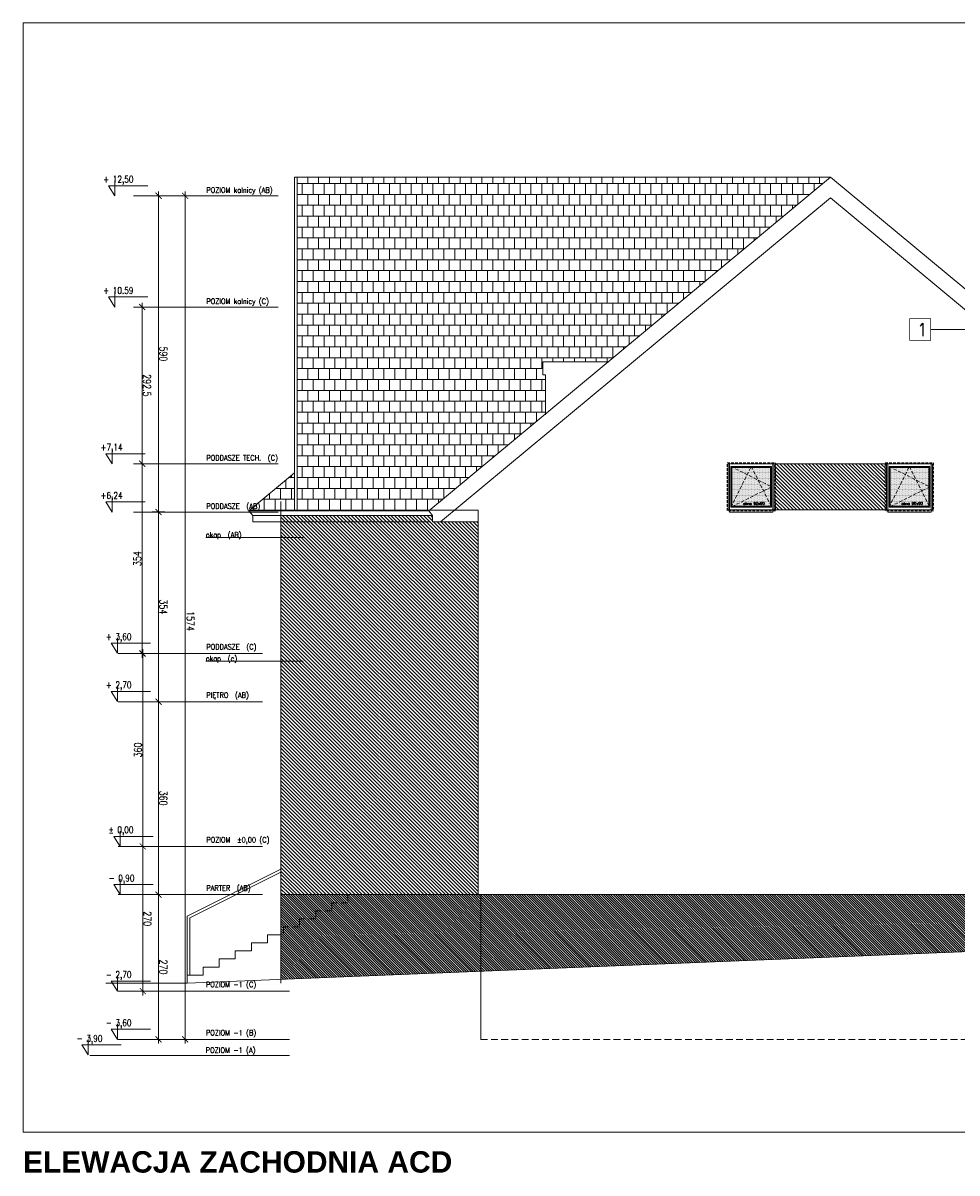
# Model space of a CAD drawing. Header units: millimetres. Extents: x -82287 to 177822, y -399756 to 0.
# Tile 50 of 228: x 68293 to 70035, y -241846 to -239700. Entities that reach past the tile are written whole.
import ezdxf
from ezdxf.enums import TextEntityAlignment as Align

# ---------------------------------------------------------------- set-up
doc = ezdxf.new("R2010")
doc.units = ezdxf.units.MM
doc.header["$MEASUREMENT"] = 0
for name, pattern in [('SUŁOSZOWA - PB 21 03$0$CACHE', [9.525, 6.35, -3.175]), ('SUŁOSZOWA - PB 21 03$0$CARKOVANA', [7.5, 5, -2.5]), ('SUŁOSZOWA - PB 21 03$0$HIDDEN', [9.525, 6.35, -3.175])]:
    doc.linetypes.add(name, pattern=pattern)
doc.layers.get('DEFPOINTS').update_dxf_attribs({"lineweight": 50})
doc.layers.add('FL_XREF', color=252, linetype='Continuous')
for name, color, linetype, lineweight in [('SUŁOSZOWA - PB 21 03$0$! opisy okien elewacja', 251, 'Continuous', 0), ('SUŁOSZOWA - PB 21 03$0$!! 0_ Istn-okna', 251, 'Continuous', 0), ('SUŁOSZOWA - PB 21 03$0$!! 0_ Istn-sciany', 251, 'Continuous', 0), ('SUŁOSZOWA - PB 21 03$0$!! 0_ Opis', 251, 'Continuous', 0), ('SUŁOSZOWA - PB 21 03$0$!! 0_ WIDOK ELEWACJA', 251, 'Continuous', 0), ('SUŁOSZOWA - PB 21 03$0$!! 0_bloki rzędnych', 251, 'Continuous', 0), ('SUŁOSZOWA - PB 21 03$0$!! 0_Istn-cienka', 251, 'Continuous', 0), ('SUŁOSZOWA - PB 21 03$0$!! 0_Opis_pom', 251, 'Continuous', 0), ('SUŁOSZOWA - PB 21 03$0$!! 1_ELEWACJA KOLOR', 251, 'Continuous', 0), ('SUŁOSZOWA - PB 21 03$0$!! 1_Hatch dach', 251, 'Continuous', 0), ('SUŁOSZOWA - PB 21 03$0$!! 1_OPIS POM NOWE', 251, 'Continuous', 0), ('SUŁOSZOWA - PB 21 03$0$!! 2_ELEWACJA COKÓŁ', 251, 'Continuous', 0), ('SUŁOSZOWA - PB 21 03$0$!! 2_NOWE OKNA WIDOk - remont', 251, 'Continuous', 0), ('SUŁOSZOWA - PB 21 03$0$!! 2_TYNK OBRYS', 251, 'Continuous', 0), ('SUŁOSZOWA - PB 21 03$0$!!_1  OPISY ELEWACJE', 251, 'Continuous', 0), ('SUŁOSZOWA - PB 21 03$0$0-rzedne-blok', 251, 'Continuous', 0)]:
    doc.layers.add(name, color=color, linetype=linetype, lineweight=lineweight)
doc.layers.add('SUŁOSZOWA - PB 21 03$0$ND', color=251, linetype='Continuous', lineweight=0, plot=False)
doc.styles.add('SUŁOSZOWA - PB 21 03$0$ARIAL', font='tahoma.ttf')
doc.styles.add('SUŁOSZOWA - PB 21 03$0$DEUTSCH', font='SIMPLEX8')
doc.styles.add('SUŁOSZOWA - PB 21 03$0$SIMPLEX', font='simplex.shx', dxfattribs={"width": 0.77})
doc.styles.add('SUŁOSZOWA - PB 21 03$0$STYLE10', font='arialbd.ttf')
doc.styles.add('SUŁOSZOWA - PB 21 03$0$TXT', font='simplex.shx')
doc.dimstyles.new('SUŁOSZOWA - PB 21 03$0$OL PB 100', dxfattribs={"dimscale": 4, "dimtxt": 3.5, "dimasz": 0.2, "dimexe": 10, "dimexo": 10, "dimgap": 0.5, "dimtad": 1, "dimdec": 1, "dimrnd": 0.5, "dimzin": 9, "dimdsep": 46, "dimtxsty": 'SUŁOSZOWA - PB 21 03$0$SIMPLEX', "dimblk": 'SUŁOSZOWA - PB 21 03$0$thick_MSz', "dimcen": 0.05, "dimdle": 8, "dimse1": 1, "dimse2": 1, "dimclrd": 256, "dimclre": 256, "dimclrt": 3, "dimadec": 1, "dimazin": 2, "dimtfac": 1, "dimtdec": 1, "dimtix": 1, "dimtofl": 0, "dimtmove": 2, "dimatfit": 3, "dimldrblk": 'SUŁOSZOWA - PB 21 03$0$thick_MSz', "dimfxl": 10, "dimfxlon": 1, "dimtolj": 1, "dimlwd": -1, "dimlwe": -1, "dimarcsym": 0})
pattern_1 = [(135, (-125229.0226, -287064.9747), (-2.24506403, -2.24506403), [])]
pattern_2 = [(180, (0, 0), (-2e-15, -20.32), []), (270, (0, 0), (10.16, -20.32), [20.32, -20.32])]
pattern_3 = [(315, (0, 0), (3.367596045, 3.367596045), [])]

# ---------------------------------------------------------------- blocks, each defined once
blk = doc.blocks.new('SUŁOSZOWA - PB 21 03$0$thick_MSz')
for p, q in [((-10, 0), (10, 0)), ((0, 15), (0, -15))]:
    blk.add_line(p, q)
at = {"const_width": 2, "elevation": 2}
blk.add_lwpolyline([(-7.1, -7.1), (7.1, 7.1)], dxfattribs=at)
blk = doc.blocks.new('*D72')
at = {"layer": 'DEFPOINTS', "color": 0, "ltscale": 100, "transparency": 16777216}
for p in [(15576.3, 8739.9), (15576.3, 8648.5), (15846.3, 8648.5)]:
    blk.add_point(p, dxfattribs=at)
at = {"layer": 'SUŁOSZOWA - PB 21 03$0$ND', "ltscale": 100, "transparency": 16777216}
blk.add_line((15845.5, 8739.9), (15577.1, 8739.9), dxfattribs=at)
at = {"layer": 'SUŁOSZOWA - PB 21 03$0$ND', "ltscale": 100, "transparency": 16777216, "xscale": 0.8, "yscale": 0.8, "zscale": 0.8}
for p, rotation in [((15576.3, 8739.9), 180.0000000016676), ((15846.3, 8739.9), 1.667546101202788e-09)]:
    blk.add_blockref('SUŁOSZOWA - PB 21 03$0$thick_MSz', p, dxfattribs=dict(at, rotation=rotation))
at = {"layer": 'SUŁOSZOWA - PB 21 03$0$ND', "color": 3, "ltscale": 100, "transparency": 16777216, "insert": (15711.3, 8748.9), "char_height": 14, "attachment_point": 5, "rotation": 0, "style": 'SUŁOSZOWA - PB 21 03$0$SIMPLEX'}
blk.add_mtext('\\A1;270', dxfattribs=at)
blk = doc.blocks.new('SUŁOSZOWA - PB 21 03$0$D_kota')
for p, q in [((8.7, 0), (8.7, 23)), ((-0.8, 15), (8.7, 15)), ((8.7, 0), (-0.8, 15))]:
    blk.add_line(p, q)
blk.add_lwpolyline([(-0.8, 15), (57.9, 15)])
at = {"style": 'SUŁOSZOWA - PB 21 03$0$DEUTSCH', "width": 0.8}
blk.add_attdef('POZ.ARCH', (7.3, 19.7), '', height=10, dxfattribs=at)
blk = doc.blocks.new('*D73')
at = {"layer": 'DEFPOINTS', "color": 0, "ltscale": 100, "transparency": 16777216}
for p in [(15846.3, 8789.5), (14272.3, 8752.2), (15846.3, 8606.6)]:
    blk.add_point(p, dxfattribs=at)
at = {"layer": 'SUŁOSZOWA - PB 21 03$0$ND', "ltscale": 100, "transparency": 16777216}
blk.add_line((14273.1, 8789.5), (15845.5, 8789.5), dxfattribs=at)
at = {"layer": 'SUŁOSZOWA - PB 21 03$0$ND', "ltscale": 100, "transparency": 16777216, "xscale": 0.8, "yscale": 0.8, "zscale": 0.8}
for p, rotation in [((14272.3, 8789.5), 180.0000000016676), ((15846.3, 8789.5), 1.667517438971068e-09)]:
    blk.add_blockref('SUŁOSZOWA - PB 21 03$0$thick_MSz', p, dxfattribs=dict(at, rotation=rotation))
at = {"layer": 'SUŁOSZOWA - PB 21 03$0$ND', "color": 3, "ltscale": 100, "transparency": 16777216, "insert": (15065.7, 8799.5), "char_height": 14, "attachment_point": 5, "rotation": 0, "style": 'SUŁOSZOWA - PB 21 03$0$SIMPLEX'}
blk.add_mtext('\\A1;1574', dxfattribs=at)
blk = doc.blocks.new('*D74')
at = {"layer": 'DEFPOINTS', "color": 0, "ltscale": 100, "transparency": 16777216}
for p in [(15216.3, 8739.9), (15216.3, 8648.5), (15576.3, 8648.5)]:
    blk.add_point(p, dxfattribs=at)
at = {"layer": 'SUŁOSZOWA - PB 21 03$0$ND', "ltscale": 100, "transparency": 16777216}
blk.add_line((15575.5, 8739.9), (15217.1, 8739.9), dxfattribs=at)
at = {"layer": 'SUŁOSZOWA - PB 21 03$0$ND', "ltscale": 100, "transparency": 16777216, "xscale": 0.8, "yscale": 0.8, "zscale": 0.8}
for p, rotation in [((15216.3, 8739.9), 180.0000000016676), ((15576.3, 8739.9), 1.667546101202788e-09)]:
    blk.add_blockref('SUŁOSZOWA - PB 21 03$0$thick_MSz', p, dxfattribs=dict(at, rotation=rotation))
at = {"layer": 'SUŁOSZOWA - PB 21 03$0$ND', "color": 3, "ltscale": 100, "transparency": 16777216, "insert": (15396.3, 8748.9), "char_height": 14, "attachment_point": 5, "rotation": 0, "style": 'SUŁOSZOWA - PB 21 03$0$SIMPLEX'}
blk.add_mtext('\\A1;360', dxfattribs=at)
blk = doc.blocks.new('*D75')
at = {"layer": 'DEFPOINTS', "color": 0, "ltscale": 100, "transparency": 16777216}
for p in [(14862.3, 8739.9), (14862.3, 8648.6), (15216.3, 8648.5)]:
    blk.add_point(p, dxfattribs=at)
at = {"layer": 'SUŁOSZOWA - PB 21 03$0$ND', "ltscale": 100, "transparency": 16777216}
blk.add_line((15215.5, 8739.9), (14863.1, 8739.9), dxfattribs=at)
at = {"layer": 'SUŁOSZOWA - PB 21 03$0$ND', "ltscale": 100, "transparency": 16777216, "xscale": 0.8, "yscale": 0.8, "zscale": 0.8}
for p, rotation in [((14862.3, 8739.9), 180.0000000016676), ((15216.3, 8739.9), 1.667546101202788e-09)]:
    blk.add_blockref('SUŁOSZOWA - PB 21 03$0$thick_MSz', p, dxfattribs=dict(at, rotation=rotation))
at = {"layer": 'SUŁOSZOWA - PB 21 03$0$ND', "color": 3, "ltscale": 100, "transparency": 16777216, "insert": (15039.3, 8748.9), "char_height": 14, "attachment_point": 5, "rotation": 0, "style": 'SUŁOSZOWA - PB 21 03$0$SIMPLEX'}
blk.add_mtext('\\A1;354', dxfattribs=at)
blk = doc.blocks.new('*D76')
at = {"layer": 'DEFPOINTS', "color": 0, "ltscale": 100, "transparency": 16777216}
for p in [(14272.3, 8739.9), (14272.3, 8693), (14862.3, 8648.6)]:
    blk.add_point(p, dxfattribs=at)
at = {"layer": 'SUŁOSZOWA - PB 21 03$0$ND', "ltscale": 100, "transparency": 16777216}
blk.add_line((14861.5, 8739.9), (14273.1, 8739.9), dxfattribs=at)
at = {"layer": 'SUŁOSZOWA - PB 21 03$0$ND', "ltscale": 100, "transparency": 16777216, "xscale": 0.8, "yscale": 0.8, "zscale": 0.8}
for p, rotation in [((14272.3, 8739.9), 180.0000000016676), ((14862.3, 8739.9), 1.667546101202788e-09)]:
    blk.add_blockref('SUŁOSZOWA - PB 21 03$0$thick_MSz', p, dxfattribs=dict(at, rotation=rotation))
at = {"layer": 'SUŁOSZOWA - PB 21 03$0$ND', "color": 3, "ltscale": 100, "transparency": 16777216, "insert": (14567.3, 8748.9), "char_height": 14, "attachment_point": 5, "rotation": 0, "style": 'SUŁOSZOWA - PB 21 03$0$SIMPLEX'}
blk.add_mtext('\\A1;590', dxfattribs=at)
blk = doc.blocks.new('*D77')
at = {"layer": 'DEFPOINTS', "color": 0, "ltscale": 100, "transparency": 16777216}
for p in [(15486.3, 8710.4), (15486.3, 8648.5), (15756.3, 8648.5)]:
    blk.add_point(p, dxfattribs=at)
at = {"layer": 'SUŁOSZOWA - PB 21 03$0$ND', "ltscale": 100, "transparency": 16777216}
blk.add_line((15755.5, 8710.4), (15487.1, 8710.4), dxfattribs=at)
at = {"layer": 'SUŁOSZOWA - PB 21 03$0$ND', "ltscale": 100, "transparency": 16777216, "xscale": 0.8, "yscale": 0.8, "zscale": 0.8}
for p, rotation in [((15486.3, 8710.4), 180.0000000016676), ((15756.3, 8710.4), 1.667546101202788e-09)]:
    blk.add_blockref('SUŁOSZOWA - PB 21 03$0$thick_MSz', p, dxfattribs=dict(at, rotation=rotation))
at = {"layer": 'SUŁOSZOWA - PB 21 03$0$ND', "color": 3, "ltscale": 100, "transparency": 16777216, "insert": (15621.3, 8719.4), "char_height": 14, "attachment_point": 5, "rotation": 0, "style": 'SUŁOSZOWA - PB 21 03$0$SIMPLEX'}
blk.add_mtext('\\A1;270', dxfattribs=at)
blk = doc.blocks.new('*D78')
at = {"layer": 'DEFPOINTS', "color": 0, "ltscale": 100, "transparency": 16777216}
for p in [(15126.3, 8710.4), (15126.3, 8648.5), (15486.3, 8648.5)]:
    blk.add_point(p, dxfattribs=at)
at = {"layer": 'SUŁOSZOWA - PB 21 03$0$ND', "ltscale": 100, "transparency": 16777216}
blk.add_line((15485.5, 8710.4), (15127.1, 8710.4), dxfattribs=at)
at = {"layer": 'SUŁOSZOWA - PB 21 03$0$ND', "ltscale": 100, "transparency": 16777216, "xscale": 0.8, "yscale": 0.8, "zscale": 0.8, "rotation": 180}
blk.add_blockref('SUŁOSZOWA - PB 21 03$0$thick_MSz', (15126.3, 8710.4), dxfattribs=at)
at = {"layer": 'SUŁOSZOWA - PB 21 03$0$ND', "ltscale": 100, "transparency": 16777216, "xscale": 0.8, "yscale": 0.8, "zscale": 0.8}
blk.add_blockref('SUŁOSZOWA - PB 21 03$0$thick_MSz', (15486.3, 8710.4), dxfattribs=at)
at = {"layer": 'SUŁOSZOWA - PB 21 03$0$ND', "color": 3, "ltscale": 100, "transparency": 16777216, "insert": (15306.3, 8701.4), "char_height": 14, "attachment_point": 5, "rotation": 180, "style": 'SUŁOSZOWA - PB 21 03$0$SIMPLEX'}
blk.add_mtext('\\A1;360', dxfattribs=at)
blk = doc.blocks.new('*D79')
at = {"layer": 'DEFPOINTS', "color": 0, "ltscale": 100, "transparency": 16777216}
for p in [(14772.3, 8709.4), (14772.3, 8648.5), (15126.3, 8648.5)]:
    blk.add_point(p, dxfattribs=at)
at = {"layer": 'SUŁOSZOWA - PB 21 03$0$ND', "ltscale": 100, "transparency": 16777216}
blk.add_line((15125.5, 8709.4), (14773.1, 8709.4), dxfattribs=at)
at = {"layer": 'SUŁOSZOWA - PB 21 03$0$ND', "ltscale": 100, "transparency": 16777216, "xscale": 0.8, "yscale": 0.8, "zscale": 0.8, "rotation": 180}
blk.add_blockref('SUŁOSZOWA - PB 21 03$0$thick_MSz', (14772.3, 8709.4), dxfattribs=at)
at = {"layer": 'SUŁOSZOWA - PB 21 03$0$ND', "ltscale": 100, "transparency": 16777216, "xscale": 0.8, "yscale": 0.8, "zscale": 0.8}
blk.add_blockref('SUŁOSZOWA - PB 21 03$0$thick_MSz', (15126.3, 8709.4), dxfattribs=at)
at = {"layer": 'SUŁOSZOWA - PB 21 03$0$ND', "color": 3, "ltscale": 100, "transparency": 16777216, "insert": (14949.3, 8700.4), "char_height": 14, "attachment_point": 5, "rotation": 180, "style": 'SUŁOSZOWA - PB 21 03$0$SIMPLEX'}
blk.add_mtext('\\A1;354', dxfattribs=at)
blk = doc.blocks.new('*D80')
at = {"layer": 'DEFPOINTS', "color": 0, "ltscale": 100, "transparency": 16777216}
for p in [(14479.8, 8709.4), (14479.8, 8593.5), (14772.3, 8593.5)]:
    blk.add_point(p, dxfattribs=at)
at = {"layer": 'SUŁOSZOWA - PB 21 03$0$ND', "ltscale": 100, "transparency": 16777216}
blk.add_line((14771.5, 8709.4), (14480.6, 8709.4), dxfattribs=at)
at = {"layer": 'SUŁOSZOWA - PB 21 03$0$ND', "ltscale": 100, "transparency": 16777216, "xscale": 0.8, "yscale": 0.8, "zscale": 0.8, "rotation": 180}
blk.add_blockref('SUŁOSZOWA - PB 21 03$0$thick_MSz', (14479.8, 8709.4), dxfattribs=at)
at = {"layer": 'SUŁOSZOWA - PB 21 03$0$ND', "ltscale": 100, "transparency": 16777216, "xscale": 0.8, "yscale": 0.8, "zscale": 0.8}
blk.add_blockref('SUŁOSZOWA - PB 21 03$0$thick_MSz', (14772.3, 8709.4), dxfattribs=at)
at = {"layer": 'SUŁOSZOWA - PB 21 03$0$ND', "color": 3, "ltscale": 100, "transparency": 16777216, "insert": (14626.1, 8718.4), "char_height": 14, "attachment_point": 5, "style": 'SUŁOSZOWA - PB 21 03$0$SIMPLEX'}
blk.add_mtext('\\A1;292.5', dxfattribs=at)
blk = doc.blocks.new('SUŁOSZOWA - PB 21 03$0$okno 90x90')
at = {"layer": 'SUŁOSZOWA - PB 21 03$0$!! 1_Hatch dach', "true_color": 0x575757}
h = blk.add_hatch(dxfattribs=at)
h.set_pattern_fill('DOTS', color=251)
h.set_pattern_definition([(0, (-9634.3096, -11214.1331), (0.79375, 1.5875), [0, -1.5875])])
h.paths.add_polyline_path([(7, 79), (79, 79), (79, 7), (7, 7)])
at = {"layer": 'SUŁOSZOWA - PB 21 03$0$!! 0_ Istn-okna', "linetype": 'SUŁOSZOWA - PB 21 03$0$CARKOVANA', "lineweight": 5}
blk.add_lwpolyline([(-2, 88), (88, 88), (88, -2), (-2, -2)], close=True, dxfattribs=at)
at = {"layer": 'SUŁOSZOWA - PB 21 03$0$!! 0_ Istn-okna'}
for points in [[(0, 86), (86, 86), (86, 0), (0, 0)], [(5, 81), (81, 81), (81, 5), (5, 5)], [(7, 79), (79, 79), (79, 7), (7, 7)]]:
    blk.add_lwpolyline(points, close=True, dxfattribs=at)
at = {"layer": 'SUŁOSZOWA - PB 21 03$0$!! 1_Hatch dach', "color": 251, "linetype": 'SUŁOSZOWA - PB 21 03$0$CACHE', "true_color": 0x575757}
for points in [[(5, 5), (43, 81), (81, 5)], [(5, 81), (81, 43), (5, 5)]]:
    blk.add_lwpolyline(points, dxfattribs=at)
at = {"insert": (28.1, 14.4), "char_height": 5, "attachment_point": 1, "style": 'SUŁOSZOWA - PB 21 03$0$TXT'}
blk.add_mtext_dynamic_manual_height_columns('okno 90x90', width=52.63, gutter_width=75, heights=[0], dxfattribs=at)
blk = doc.blocks.new('SUŁOSZOWA - PB 21 03$0$POZIOMY BLOK')
for p, q in [((14909.91, 9009.49), (14909.91, 8828.06)), ((15140.67, 9009.49), (15140.67, 8828.06)), ((15756.32, 8984.49), (15756.32, 8664.25)), ((15846.32, 8984.49), (15846.32, 8664.25)), ((15876.32, 8984.49), (15876.32, 8664.25)), ((14272.32, 8962.8), (14272.32, 8693.05)), ((14479.8, 8962.8), (14479.8, 8693.05)), ((14772.32, 8962.8), (14772.32, 8693.05)), ((14862.32, 8962.8), (14862.32, 8693.05)), ((15126.32, 8934), (15126.32, 8664.25)), ((15216.32, 8934), (15216.32, 8664.25)), ((15486.32, 8934), (15486.32, 8664.25)), ((15576.32, 8934), (15576.32, 8664.25)), ((15876.32, 8682.25), (15876.32, 8611.49))]:
    blk.add_line(p, q)
at = {"layer": 'SUŁOSZOWA - PB 21 03$0$0-rzedne-blok'}
ref = blk.add_blockref('SUŁOSZOWA - PB 21 03$0$D_kota', (14272.32, 8647.32), dxfattribs=dict(at, xscale=1.250000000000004, yscale=1.250000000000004, zscale=1.250000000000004, rotation=90))
ref.add_attrib('POZ.ARCH', '+ 12,50', (14247.74, 8636.49), dxfattribs={"layer": '0', "height": 12.5, "rotation": 90, "style": 'SUŁOSZOWA - PB 21 03$0$DEUTSCH', "width": 0.8})
ref = blk.add_blockref('SUŁOSZOWA - PB 21 03$0$D_kota', (14479.8, 8647.32), dxfattribs=dict(at, xscale=1.250000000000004, yscale=1.250000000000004, zscale=1.250000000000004, rotation=90))
ref.add_attrib('POZ.ARCH', '+ 10.59', (14455.22, 8636.49), dxfattribs={"layer": '0', "height": 12.5, "rotation": 90, "style": 'SUŁOSZOWA - PB 21 03$0$DEUTSCH', "width": 0.8})
ref = blk.add_blockref('SUŁOSZOWA - PB 21 03$0$D_kota', (14772.32, 8642.51), dxfattribs=dict(at, xscale=1.250000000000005, yscale=1.250000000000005, zscale=1.250000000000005, rotation=90))
ref.add_attrib('POZ.ARCH', '+7,14', (14747.74, 8631.68), dxfattribs={"layer": '0', "height": 12.5, "rotation": 90, "style": 'SUŁOSZOWA - PB 21 03$0$DEUTSCH', "width": 0.8})
ref = blk.add_blockref('SUŁOSZOWA - PB 21 03$0$D_kota', (14862.32, 8642.51), dxfattribs=dict(at, xscale=1.250000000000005, yscale=1.250000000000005, zscale=1.250000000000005, rotation=90))
ref.add_attrib('POZ.ARCH', '+6,24', (14837.74, 8631.68), dxfattribs={"layer": '0', "height": 12.5, "rotation": 90, "style": 'SUŁOSZOWA - PB 21 03$0$DEUTSCH', "width": 0.8})
ref = blk.add_blockref('SUŁOSZOWA - PB 21 03$0$D_kota', (15125.85, 8652.26), dxfattribs=dict(at, xscale=1.250000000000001, yscale=1.250000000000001, zscale=1.250000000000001, rotation=89.99999992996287))
ref.add_attrib('POZ.ARCH', '+ 3,60', (15101.27, 8641.44), dxfattribs={"layer": '0', "height": 12.5, "rotation": 90, "style": 'SUŁOSZOWA - PB 21 03$0$DEUTSCH', "width": 0.8})
ref = blk.add_blockref('SUŁOSZOWA - PB 21 03$0$D_kota', (15215.85, 8652.26), dxfattribs=dict(at, xscale=1.250000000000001, yscale=1.250000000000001, zscale=1.250000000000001, rotation=89.99999992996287))
ref.add_attrib('POZ.ARCH', '+ 2,70', (15191.27, 8641.44), dxfattribs={"layer": '0', "height": 12.5, "rotation": 90, "style": 'SUŁOSZOWA - PB 21 03$0$DEUTSCH', "width": 0.8})
ref = blk.add_blockref('SUŁOSZOWA - PB 21 03$0$D_kota', (15486.32, 8657.67), dxfattribs=dict(at, xscale=1.250000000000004, yscale=1.250000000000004, zscale=1.250000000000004, rotation=90))
ref.add_attrib('POZ.ARCH', '%%p 0,00  ', (15461.74, 8646.85), dxfattribs={"layer": '0', "height": 12.5, "rotation": 90, "style": 'SUŁOSZOWA - PB 21 03$0$DEUTSCH', "width": 0.8})
ref = blk.add_blockref('SUŁOSZOWA - PB 21 03$0$D_kota', (15576.32, 8657.67), dxfattribs=dict(at, xscale=1.250000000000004, yscale=1.250000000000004, zscale=1.250000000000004, rotation=90))
ref.add_attrib('POZ.ARCH', '- 0,90  ', (15551.74, 8646.85), dxfattribs={"layer": '0', "height": 12.5, "rotation": 90, "style": 'SUŁOSZOWA - PB 21 03$0$DEUTSCH', "width": 0.8})
ref = blk.add_blockref('SUŁOSZOWA - PB 21 03$0$D_kota', (15756.32, 8652.26), dxfattribs=dict(at, xscale=1.250000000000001, yscale=1.250000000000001, zscale=1.250000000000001, rotation=89.99999992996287))
ref.add_attrib('POZ.ARCH', '- 2,70', (15731.74, 8641.44), dxfattribs={"layer": '0', "height": 12.5, "rotation": 90, "style": 'SUŁOSZOWA - PB 21 03$0$DEUTSCH', "width": 0.8})
ref = blk.add_blockref('SUŁOSZOWA - PB 21 03$0$D_kota', (15846.32, 8652.26), dxfattribs=dict(at, xscale=1.250000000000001, yscale=1.250000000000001, zscale=1.250000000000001, rotation=89.99999992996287))
ref.add_attrib('POZ.ARCH', '- 3,60', (15821.74, 8641.44), dxfattribs={"layer": '0', "height": 12.5, "rotation": 90, "style": 'SUŁOSZOWA - PB 21 03$0$DEUTSCH', "width": 0.8})
ref = blk.add_blockref('SUŁOSZOWA - PB 21 03$0$D_kota', (15875.5, 8597.99), dxfattribs=dict(at, xscale=1.250000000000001, yscale=1.250000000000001, zscale=1.250000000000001, rotation=89.99999992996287))
ref.add_attrib('POZ.ARCH', '- 3,90', (15850.92, 8587.16), dxfattribs={"layer": '0', "height": 12.5, "rotation": 90, "style": 'SUŁOSZOWA - PB 21 03$0$DEUTSCH', "width": 0.8})
at = {"style": 'SUŁOSZOWA - PB 21 03$0$SIMPLEX', "width": 0.77}
for s, p in [('POZIOM kalnicy (AB)', (14266.63, 8829.03, -0.04)), ('PODDASZE TECH.  (C)', (14766.35, 8829.03, -0.04)), ('POZIOM kalnicy (C)', (14474.11, 8829.03, -0.04)), ('PODDASZE  (AB)', (14856.35, 8829.03, -0.04)), ('POZIOM  %%P0,00 (C)', (15478.99, 8829.03, -0.04)), ('PODDASZE  (C)', (15118.99, 8829.03, -0.04)), ('PIĘTRO  (AB)', (15208.99, 8829.03, -0.04)), ('PARTER  (AB)', (15568.99, 8829.03, -0.04)), ('POZIOM -1 (C)', (15748.99, 8828.23, -0.04)), ('POZIOM -1 (B)', (15838.99, 8828.23, -0.04)), ('POZIOM -1 (A)', (15871.38, 8827.97, -0.04)), ('okap  (AB)', (14909.91, 8828.06)), ('okap  (c)', (15140.67, 8828.06))]:
    blk.add_text(s, height=10, rotation=90, dxfattribs=at).set_placement(p)
at = {"layer": 'SUŁOSZOWA - PB 21 03$0$ND', "ltscale": 100}
dim = blk.add_linear_dim(base=(15846.32, 8789.48), p1=(14272.32, 8752.23), p2=(15846.32, 8606.6), angle=180, dimstyle='SUŁOSZOWA - PB 21 03$0$OL PB 100', dxfattribs=at)
dim.commit()
dim.dimension.update_dxf_attribs({"geometry": '*D73', "text_midpoint": (15065.71, 8799.48), "dimtype": 160})
for base, p1, p2, picture, middle in [((14272.32, 8739.89), (14862.32, 8648.65), (14272.32, 8693.05), '*D76', (14567.32, 8748.89)), ((14862.32, 8739.89), (15216.32, 8648.52), (14862.32, 8648.65), '*D75', (15039.32, 8748.89)), ((15216.32, 8739.89), (15576.32, 8648.52), (15216.32, 8648.52), '*D74', (15396.32, 8748.89)), ((15576.32, 8739.89), (15846.32, 8648.52), (15576.32, 8648.52), '*D72', (15711.32, 8748.89)), ((14772.32, 8709.43), (15126.32, 8648.52), (14772.32, 8648.52), '*D79', (14949.32, 8700.43)), ((15126.32, 8710.39), (15486.32, 8648.52), (15126.32, 8648.52), '*D78', (15306.32, 8701.39)), ((15486.32, 8710.39), (15756.32, 8648.52), (15486.32, 8648.52), '*D77', (15621.32, 8719.39))]:
    dim = blk.add_linear_dim(base=base, p1=p1, p2=p2, angle=180, dimstyle='SUŁOSZOWA - PB 21 03$0$OL PB 100', dxfattribs=at)
    dim.commit()
    dim.dimension.update_dxf_attribs({"geometry": picture, "text_midpoint": middle})
dim = blk.add_linear_dim(base=(14479.8, 8709.43), p1=(14772.32, 8593.49), p2=(14479.8, 8593.49), dimstyle='SUŁOSZOWA - PB 21 03$0$OL PB 100', dxfattribs=at)
dim.commit()
dim.dimension.update_dxf_attribs({"geometry": '*D80', "text_midpoint": (14626.06, 8718.43)})
blk = doc.blocks.new('SUŁOSZOWA - PB 21 03')
at = {"layer": 'SUŁOSZOWA - PB 21 03$0$!! 1_ELEWACJA KOLOR'}
h = blk.add_hatch(dxfattribs=at)
h.set_pattern_fill('ANSI31', color=129, scale=1.5, angle=-90)
h.set_pattern_definition(pattern_3)
h.paths.add_polyline_path([(69632.06575, -240575.35053), (69841.06575, -240575.35053), (69841.06575, -240661.35053), (69632.06575, -240661.35053)])
h = blk.add_hatch(dxfattribs=at)
h.set_pattern_fill('ANSI31', color=129, scale=1.5, angle=-90)
h.set_pattern_definition(pattern_3)
h.paths.add_polyline_path([(68711.56575, -241379.35053), (69079.56575, -241379.35053), (69079.56575, -240683.73925), (68994.56575, -240683.73925), (68994.56575, -240671.75065), (68711.56575, -240671.75065)])
h.paths.add_polyline_path([(68568.51869, -241289.47958), (68721.58418, -241289.47958), (68721.58418, -241265.86839), (68568.51869, -241265.86839)], flags=9)
at = {"layer": 'SUŁOSZOWA - PB 21 03$0$!! 1_Hatch dach', "true_color": 0x990000}
h = blk.add_hatch(dxfattribs=at)
h.set_pattern_fill('AR-B88', color=14, scale=0.1, angle=180)
h.set_pattern_definition(pattern_2)
h.paths.add_polyline_path([(68742.11686, -240040.33038), (68742.11686, -240661.85053), (68988.87118, -240661.85053), (69204.97763, -240482.33237), (69204.97763, -240409.33038), (69199.97763, -240409.33038), (69199.97763, -240385.23797), (69321.86121, -240385.23797), (69737.06575, -240040.33038)])
h.paths.add_polyline_path([(68568.51869, -240576.83647), (68756.14352, -240576.83647), (68756.14352, -240553.22529), (68568.51869, -240553.22529)], flags=9)
h = blk.add_hatch(dxfattribs=at)
h.set_pattern_fill('AR-B88', color=14, scale=0.1, angle=180)
h.set_pattern_definition(pattern_2)
h.paths.add_polyline_path([(68737.11686, -240592.32602), (68737.11686, -240663.10684), (68651.90993, -240663.10684)])
at = {"layer": 'SUŁOSZOWA - PB 21 03$0$!! 2_ELEWACJA COKÓŁ'}
h = blk.add_hatch(dxfattribs=at)
h.set_pattern_fill('ANSI31', color=250, angle=90)
h.set_pattern_definition(pattern_1)
h.paths.add_polyline_path([(68711.56575, -241379.35053), (68711.56575, -241537.29408), (69084.56575, -241522.25376), (69084.56575, -241379.35053), (69079.56575, -241379.35053)])
h = blk.add_hatch(dxfattribs=at)
h.set_pattern_fill('ANSI31', color=250, angle=90)
h.set_pattern_definition(pattern_1)
h.paths.add_polyline_path([(69084.56575, -241379.35053), (69084.56575, -241522.25376), (70396.56575, -241469.35053), (70396.56575, -241379.35053)])
at = {"layer": 'SUŁOSZOWA - PB 21 03$0$! opisy okien elewacja'}
for points in [[(68230.46845, -241822.67692), (68230.46845, -239752.90582), (75114.13549, -239752.90582), (75114.13549, -241822.67692)], [(68737.11686, -240592.32602), (68737.11686, -240663.10684), (68651.90993, -240663.10684)]]:
    blk.add_lwpolyline(points, close=True, dxfattribs=at)
blk.add_lwpolyline([(68987.35881, -240663.10684), (68987.35881, -240663.10684)], dxfattribs=at)
at = {"layer": 'SUŁOSZOWA - PB 21 03$0$!! 0_ Istn-sciany'}
blk.add_lwpolyline([(70396.56575, -241469.35053), (68536.56575, -241544.35053), (68384.9187, -241544.35053)], dxfattribs=at)
at = {"layer": 'SUŁOSZOWA - PB 21 03$0$!! 0_ WIDOK ELEWACJA'}
for points in [[(68737.11686, -240663.10684), (68737.11686, -240040.33038)], [(69737.06575, -240040.33038), (68737.11686, -240040.33038)], [(68742.11686, -240663.10684), (68742.11686, -240040.33038)], [(68987.35881, -240663.10684), (69737.06575, -240040.33038)], [(68987.35881, -240663.10684), (69737.06575, -240040.33038)], [(70486.77269, -240663.10684), (69737.06575, -240040.33038)], [(69009.47069, -240683.73925), (69737.06575, -240079.33097)], [(70464.66081, -240683.73925), (69737.06575, -240079.33097)], [(69323.3928, -240385.23797), (69199.97763, -240385.23797), (69199.97763, -240409.33038), (69204.97763, -240409.33038), (69204.97763, -240483.96884)], [(68651.90993, -240663.10684), (68737.11686, -240592.32602)], [(68711.56575, -240645.62987), (68711.56575, -241544.35053)], [(68651.90993, -240663.10684), (68659.11686, -240671.75065), (68659.11686, -240683.73925), (68990.86988, -240683.73925)], [(68651.90993, -240663.10684), (68987.35881, -240663.10684)], [(68659.11686, -240671.75065), (68994.56575, -240671.75065)], [(68666.56575, -240661.85053), (69079.56575, -240661.85053)], [(68987.35881, -240663.10684), (68994.56575, -240671.75065), (68994.56575, -240683.73925), (69079.56575, -240683.73925)], [(68987.35881, -240663.10684), (68994.56575, -240671.75065), (68994.56575, -240683.73925), (69079.56575, -240683.73925)], [(69079.56575, -240661.85053), (69079.56575, -241379.35053)], [(68711.56575, -241331.85053), (68536.56575, -241419.35053)], [(68711.56575, -241337.4407), (68541.56575, -241422.4407)], [(69079.56575, -241379.35053), (68711.56575, -241379.35053)], [(69079.56575, -241379.35053), (70401.56575, -241379.35053)], [(69084.56575, -241379.35053), (69084.56575, -241649.35053)], [(68536.56575, -241529.35053), (68536.56575, -241419.35053)], [(68541.56575, -241529.35053), (68541.56575, -241422.4407)], [(68711.56575, -241454.35053), (68686.56575, -241454.35053), (68686.56575, -241469.35053), (68656.56575, -241469.35053), (68656.56575, -241484.35053), (68626.56575, -241484.35053), (68626.56575, -241499.35053), (68596.56575, -241499.35053), (68596.56575, -241514.35053), (68566.56575, -241514.35053), (68566.56575, -241529.35053), (68536.56575, -241529.35053), (68536.56575, -241544.35053)]]:
    blk.add_lwpolyline(points, dxfattribs=at)
for points in [[(69548.56575, -240575.35053), (69629.56575, -240575.35053), (69629.56575, -240665.35053), (69548.56575, -240665.35053)], [(69843.56575, -240575.35053), (69924.56575, -240575.35053), (69924.56575, -240665.35053), (69843.56575, -240665.35053)]]:
    blk.add_lwpolyline(points, close=True, dxfattribs=at)
at = {"layer": 'SUŁOSZOWA - PB 21 03$0$!! 0_Istn-cienka', "linetype": 'SUŁOSZOWA - PB 21 03$0$HIDDEN', "ltscale": 2}
for points in [[(68836.56575, -241379.35053), (68836.56575, -241394.35053), (68806.56575, -241394.35053), (68806.56575, -241409.35053), (68776.56575, -241409.35053), (68776.56575, -241424.35053), (68746.56575, -241424.35053), (68746.56575, -241439.35053), (68716.56575, -241439.35053), (68716.56575, -241454.35053)], [(69079.56575, -241379.35053), (68836.56575, -241379.35053)], [(69084.56575, -241649.35053), (70396.56575, -241649.35053)]]:
    blk.add_lwpolyline(points, dxfattribs=at)
at = {"layer": 'SUŁOSZOWA - PB 21 03$0$!! 2_TYNK OBRYS'}
blk.add_lwpolyline([(69632.06575, -240575.35053), (69841.06575, -240575.35053), (69841.06575, -240661.35053), (69632.06575, -240661.35053)], close=True, dxfattribs=at)
at = {"layer": 'SUŁOSZOWA - PB 21 03$0$!!_1  OPISY ELEWACJE', "const_width": 1.2}
blk.add_lwpolyline([(69884.33736, -240345.16872), (69884.33736, -240304.62393), (69924.0517, -240304.62393), (69924.0517, -240345.16872)], close=True, dxfattribs=at)
blk.add_lwpolyline([(69884.33736, -240345.16872), (69884.33736, -240304.62393), (69924.0517, -240304.62393), (69924.0517, -240345.16872)], close=True, dxfattribs=at)
at = {"layer": 'SUŁOSZOWA - PB 21 03$0$!!_1  OPISY ELEWACJE'}
blk.add_lwpolyline([(70236.98744, -240324.89633), (69924.0517, -240324.89633)], dxfattribs=at)
at = {"layer": 'SUŁOSZOWA - PB 21 03$0$!! 0_bloki rzędnych', "linetype": 'Continuous', "rotation": 269.9999999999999}
blk.add_blockref('SUŁOSZOWA - PB 21 03$0$POZIOMY BLOK', (59743.42605, -225803.02803), dxfattribs=at)
at = {"layer": 'SUŁOSZOWA - PB 21 03$0$!! 2_NOWE OKNA WIDOk - remont'}
for p in [(69546.06575, -240661.35053), (69841.06575, -240661.35053)]:
    blk.add_blockref('SUŁOSZOWA - PB 21 03$0$okno 90x90', p, dxfattribs=at)
at = {"layer": 'SUŁOSZOWA - PB 21 03$0$!! 0_ Opis', "insert": (68230.46845, -241857.99783), "char_height": 40, "attachment_point": 1, "style": 'SUŁOSZOWA - PB 21 03$0$STYLE10'}
blk.add_mtext_dynamic_manual_height_columns('ELEWACJA ZACHODNIA ACD', width=4411.4728324, gutter_width=75, heights=[0], dxfattribs=at)
at = {"layer": 'SUŁOSZOWA - PB 21 03$0$!! 0_Opis_pom', "ltscale": 0.7, "style": 'SUŁOSZOWA - PB 21 03$0$ARIAL'}
for tag, p in [('B0,19', (52679.2094, -194257.55204)), ('B2,12', (73342.49259, -194413.89249)), ('B2,14', (73874.0461, -194402.0887)), ('B1,21', (60405.50261, -194427.18207)), ('A1,16', (59129.54925, -194448.08429)), ('B1/17', (59524.53699, -194450.37428)), ('B1,19', (59914.81903, -194448.15658)), ('1,22', (60947.33929, -194456.1144)), ('1,23', (61575.22173, -194450.37428)), ('B2,11', (73069.01144, -194438.89383)), ('B2,16', (75195.07765, -194441.83446)), ('B0,15', (51514.15008, -194461.8073)), ('B0,18', (52071.43815, -194478.40179)), ('A1,1', (58808.06672, -194460.94161)), ('B1,18', (59715.51745, -194473.87108)), ('B2,17', (75506.7465, -194471.3759)), ('B2,19.1', (76701.67035, -194466.03695)), ('B3,7', (87459.81312, -194465.07097)), ('B3,3', (88235.73906, -194465.79732)), ('B3,8', (90006.66539, -194478.47972)), ('B1,20', (60198.53687, -194490.17374)), ('B2,10', (72728.63362, -194489.37283)), ('B2,13', (73649.91716, -194500.01242)), ('B2,15', (74566.38885, -194487.81114)), ('B3,6', (86826.65132, -194483.15512)), ('A0,6', (49094.40602, -194505.72387)), ('A0,4', (49692.81919, -194517.93289)), ('B0,22', (54187.56644, -194519.04308)), ('A1,6', (58565.96262, -194514.50753)), ('B1,1', (61908.24378, -194515.48656)), ('A2,5', (72452.45009, -194505.90583)), ('A0,5', (49399.71914, -194533.19455)), ('A0,3', (49906.53818, -194524.03766)), ('B0,20', (53125.45224, -194527.8835)), ('B0,21', (53847.26622, -194535.08002)), ('B1,3', (62229.35503, -194604.49851)), ('B2,18', (75922.43604, -194612.23635)), ('B2,19', (77152.69039, -194617.53776)), ('A3,4', (85509.27934, -194642.47136)), ('B0,24B', (54824.42896, -194684.26784)), ('B1,4', (63476.45184, -194691.11207)), ('B0,13', (50367.63944, -194706.5583)), ('B0,16', (51457.40872, -194704.43091)), ('B0,17', (51897.58569, -194706.77195)), ('A2,4', (71695.75649, -194707.44268)), ('A1,5', (58149.22649, -194724.80163)), ('A2.1', (72371.45884, -194731.56251)), ('B0,23', (54542.05776, -194742.93939)), ('A1,2', (58744.42262, -194746.622)), ('B1,2D', (60756.29674, -194750.92727)), ('B0,14', (50962.60809, -194789.06568)), ('A1,15', (59129.54925, -194780.73348)), ('B1,4', (63483.03852, -194791.04365)), ('A3.1', (86079.08704, -194786.62422)), ('A0,2', (49295.91259, -194810.95246)), ('B1,2B', (62374.83512, -194841.86715)), ('B2.7', (74548.27897, -194836.12781)), ('B3,2', (89035.72921, -194837.99287)), ('B0,7', (52851.95551, -194845.56115)), ('B1,2A', (61803.35407, -194869.27513)), ('B0,8', (51561.38742, -194890.27848)), ('A1,3', (58810.05243, -195008.83917)), ('A3.2', (86016.50296, -195004.88875)), ('A0,1', (49914.27925, -195025.82804)), ('A0,10', (49695.87246, -195042.9259)), ('B0,17', (51225.06492, -195049.74007)), ('B0,6', (52110.41055, -195069.39267)), ('B1,8', (61403.63433, -195071.25189)), ('A2.2', (72371.45884, -195070.78713)), ('B2.2', (74976.1855, -195068.47988)), ('A0,7', (49042.50308, -195082.6056)), ('B3,11', (88623.94853, -195099.23575)), ('B3,4', (87612.56208, -195132.78192)), ('B3,5', (86839.47632, -195174.05241)), ('B0,12', (50313.60595, -195207.52936)), ('B0,11', (50726.178, -195219.06638)), ('B3,10', (89778.42161, -195220.68871)), ('B0,24A', (54359.17011, -195245.97867)), ('A1,4', (58093.66276, -195250.96213)), ('B1,6', (63686.26823, -195231.3997)), ('A0,11', (49643.96951, -195271.84772)), ('B0,10', (51476.34179, -195259.44699)), ('B3,9', (90479.74099, -195260.18621)), ('A0,8', (49042.50308, -195293.21363)), ('B0,9', (51798.4912, -195291.17482)), ('B1,14', (59332.54805, -195280.73534)), ('B2,21', (75970.16114, -195290.81005)), ('B1,13', (60186.62513, -195314.46953)), ('B0,3', (52068.59538, -195319.60465)), ('B1,10', (60892.94126, -195319.45825)), ('B1,5', (63419.22943, -195317.21026)), ('A2.3', (71832.37045, -195318.78232)), ('B2,9', (73175.51251, -195317.21162)), ('B2,8', (73894.209, -195338.18956)), ('B2,4', (74493.5947, -195318.7733)), ('B2,3', (74674.2815, -195319.28036)), ('A3,3', (85569.83931, -195318.78232)), ('B3,1', (88723.65615, -195329.98594)), ('B0,2', (52227.2348, -195357.98297)), ('B1,9', (61058.12383, -195344.48743)), ('B2.1', (75304.74121, -195348.36327)), ('B2,20', (77211.021, -195343.82367)), ('B1,2C', (61827.40698, -195369.02625)), ('B1,7', (62134.52151, -195372.05069)), ('A0,9', (49001.50444, -195413.15723)), ('B0,1', (53061.17304, -195403.85659)), ('A0,12', (49689.76592, -195485.50737)), ('B0,4', (52224.78303, -195500.96352)), ('B2,5', (74686.48999, -195507.24036)), ('B1,11', (61050.00078, -195512.89565)), ('B1,12', (60864.00751, -195544.00738)), ('B2,6', (74499.29165, -195549.55175)), ('B0,5', (52066.14362, -195556.83806)), ('C2,2', (74812.78942, -195865.8959)), ('C1,3', (61091.58871, -195973.27844)), ('C0,2A', (52278.30875, -196050.48297)), ('C0,1', (52808.36775, -196132.34208)), ('C1,2', (61690.27405, -196439.72387)), ('C1,1', (62060.59754, -196465.28533)), ('C3,1', (88979.71614, -196545.67785)), ('C0,2B', (53028.88223, -196668.8019)), ('C1,4', (61008.68123, -196686.32122)), ('C2,1', (75334.65984, -196786.2197)), ('C2,3', (74834.65119, -196933.26657)), ('C1,5', (61062.7252, -196991.42453)), ('C1,10', (62127.38542, -196998.81344)), ('C1,9', (62147.33751, -197289.53424)), ('C1,6', (61131.41824, -197329.69535)), ('C0,3', (52181.98562, -197341.92176)), ('D1,1', (73931.12245, -197584.03121)), ('C0,4', (52345.96562, -197596.60561)), ('D0,18', (60296.49264, -197617.95269)), ('C2,4', (75243.70451, -197663.89)), ('D0,7', (59141.53804, -197722.84718)), ('D0,17', (60701.16801, -197741.44864)), ('C1,7', (61222.2575, -197737.18052)), ('D0,3', (59562.25866, -197751.14316)), ('D1,6', (72757.78643, -197751.22612)), ('D1,4', (73157.19908, -197744.29721)), ('D0,6', (58741.71849, -197802.61699)), ('D0,10', (58357.73602, -197820.93991)), ('D,09', (59195.67196, -197881.51243)), ('C0,5', (52269.72696, -197902.4362)), ('C0,6', (52872.93793, -197917.07354)), ('D0,2', (59943.06082, -197917.06725)), ('D1,3', (73475.28953, -197924.29875)), ('D0,16', (60721.3534, -197935.2949)), ('D0,8', (59058.9008, -197963.64925)), ('D0,5', (59448.52586, -197969.8061)), ('C2,5', (74555.08284, -197988.7886)), ('D1,5', (73291.61607, -197999.29956)), ('D0,4', (59655.02693, -198042.2589)), ('D0,15', (60692.12223, -198127.4643)), ('D0,1', (59931.33074, -198173.12806)), ('D1,2', (73578.07819, -198172.30068)), ('D0,11', (58161.27105, -198211.45823)), ('D0,12', (58250.99458, -198537.17631)), ('D0,13', (58250.99458, -198764.99605)), ('D1,7', (71854.87376, -198786.88467)), ('D0,14', (59130.08589, -198795.3373)), ('D1,8', (71715.35366, -199212.44512))]:
    blk.add_attdef(tag, text='', height=11.968, dxfattribs=at).set_placement(p, align=Align.MIDDLE_CENTER)
at = {"layer": 'SUŁOSZOWA - PB 21 03$0$!! 1_OPIS POM NOWE', "style": 'SUŁOSZOWA - PB 21 03$0$ARIAL'}
for tag, p in [('C1.7A', (61271.6179, -197538.30303)), ('C2.5B', (74970.66097, -197546.70728)), ('C2,5C', (74903.71123, -197659.13664)), ('C2.4', (75374.07862, -197726.11453)), ('D1,2B', (74322.25834, -197791.43247)), ('C1.7C', (61260.26049, -197811.38428)), ('C1.8B', (61588.27341, -197817.62151)), ('C1.8A', (61884.42005, -197818.94854)), ('C1.7B', (61322.12354, -197933.89849)), ('C2,5A', (74943.41937, -197993.49482)), ('E1.2', (62164.78326, -198139.98688)), ('E1.5E', (62692.10372, -198153.27854)), ('D1,2C', (73419.9359, -198156.57844)), ('E2.9', (75361.45041, -198161.88904)), ('E2.7', (76022.45692, -198162.26272)), ('E3.1', (88990.58975, -198158.87886)), ('E1.1', (61330.46191, -198191.9806)), ('E1.5D', (62993.60773, -198185.416)), ('D1,2A', (74280.17915, -198172.30068)), ('E1.5C', (63016.9343, -198246.3437)), ('E1.5B', (63264.15117, -198307.8661)), ('E3.2', (88781.41347, -198385.24275)), ('E1.6', (61022.6264, -198421.00827)), ('E2.2', (74782.75417, -198427.85813)), ('E2.8', (75757.29014, -198437.09188)), ('E2.6', (76531.8031, -198444.40756)), ('E1.5A', (63049.47589, -198456.39852)), ('E3.4', (89392.22607, -198450.03942)), ('E1.5F', (62736.15118, -198589.14592)), ('E1.5G', (62892.39981, -198586.12622)), ('E1,4', (61888.25021, -198652.6996)), ('E2.1', (75803.99631, -198697.05773)), ('E1.5L', (63297.7633, -198733.65678)), ('E1.3', (61058.5992, -198806.28147)), ('E1.5H', (62893.53005, -198830.01758)), ('E2,3', (74778.52304, -198843.9541)), ('E3.3', (89150.95684, -198867.32581)), ('E1.5K', (63266.15427, -198904.67789)), ('E1.5I', (62723.74907, -199005.87002)), ('E2.4', (75135.87669, -199083.20857)), ('E2.5', (76615.04061, -199164.91143)), ('E1.5J', (63204.25187, -199215.697))]:
    blk.add_attdef(tag, text='', height=11.968, dxfattribs=at).set_placement(p, align=Align.MIDDLE_CENTER)
at = {"layer": 'SUŁOSZOWA - PB 21 03$0$!!_1  OPISY ELEWACJE', "insert": (69898.03928, -240313.29256), "char_height": 24, "attachment_point": 1, "style": 'SUŁOSZOWA - PB 21 03$0$TXT'}
blk.add_mtext_dynamic_manual_height_columns('1', width=40.5447886, gutter_width=90, heights=[0], dxfattribs=at)

msp = doc.modelspace()

# ---------------------------------------------------------------- block references
at = {"layer": 'FL_XREF'}
msp.add_blockref('SUŁOSZOWA - PB 21 03', (62.3, 52.9), dxfattribs=at)

doc.saveas('drawing.dxf')
